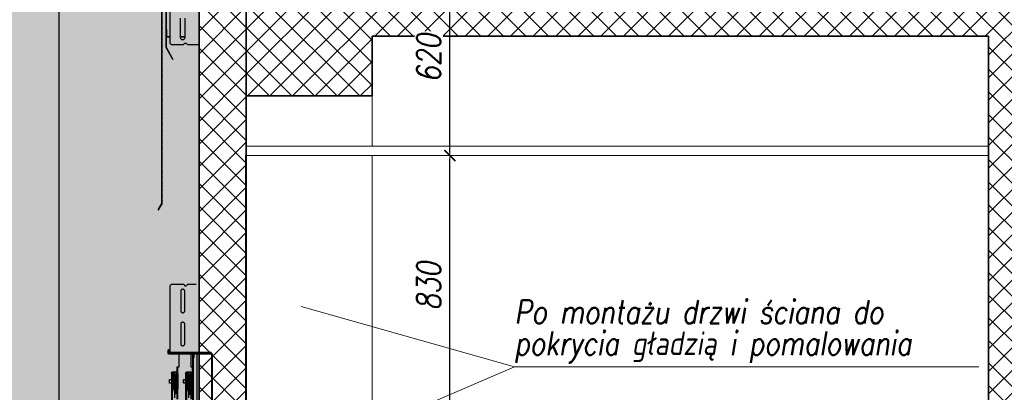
# Model space of a CAD drawing. Header units: millimetres. Extents: x 558 to 31258, y -5755 to 11028.
# Tile 25 of 58: x 29007 to 29321, y 10043 to 10161. Entities that reach past the tile are written whole.
import ezdxf
from ezdxf.enums import TextEntityAlignment as Align

# ---------------------------------------------------------------- set-up
doc = ezdxf.new("R2010")
doc.units = ezdxf.units.MM
doc.layers.add('K_Dzwig', color=10, linetype='Continuous')
for name, color, linetype, lineweight in [('K_Grube', 4, 'Continuous', 35), ('K_Grube_projektowane', 10, 'Continuous', 40), ('K_Kreskowanie', 8, 'Continuous', 5), ('K_Opis_zmienny', 2, 'Continuous', 13), ('K_Widokowe', 6, 'Continuous', 13), ('K_Wyburzenia', 8, 'Continuous', 5), ('K_Wymiarowanie', 84, 'Continuous', 13)]:
    doc.layers.add(name, color=color, linetype=linetype, lineweight=lineweight)
doc.styles.add('Zwykły 50', font='romans.shx', dxfattribs={"width": 0.8, "oblique": 10, "height": 7.5})
doc.dimstyles.new('Skala_50', dxfattribs={"dimtxt": 7.5, "dimasz": 1, "dimexe": 1.25, "dimexo": 0.625, "dimgap": 3, "dimtad": 1, "dimdec": 1, "dimlfac": 10, "dimrnd": 0.5, "dimdsep": 46, "dimtxsty": 'Zwykły 50', "dimblk": 'Wymiar', "dimcen": 2.5, "dimse1": 1, "dimse2": 1, "dimazin": 0, "dimtfac": 1, "dimtdec": 1, "dimtix": 1, "dimtmove": 0, "dimatfit": 3, "dimfxl": 1, "dimtfill": 1, "dimarcsym": 0})
pattern_1 = [(45, (-181.491, 0), (-3.59210245, 3.59210245), []), (135, (-181.491, 0), (-3.59210245, -3.59210245), [])]

# ---------------------------------------------------------------- blocks, each defined once
blk = doc.blocks.new('hbrt')
at = {"layer": 'K_Dzwig'}
for p, q in [((18820.32, -20096.09), (18823.12, -20096.09)), ((18823.52, -20096.49), (18823.12, -20096.09)), ((18824.32, -20096.09), (18823.92, -20096.49)), ((18824.32, -20096.09), (18828.32, -20096.09)), ((18828.72, -20096.49), (18828.32, -20096.09)), ((18823.92, -20096.49), (18823.52, -20096.49)), ((18823.97, -20104.44), (18823.97, -20098.24)), ((18825.27, -20098.24), (18825.27, -20104.44)), ((18828.72, -20096.49), (18828.72, -20117.67)), ((18823.97, -20114.94), (18823.97, -20108.74)), ((18825.27, -20108.74), (18825.27, -20114.94)), ((18819.44, -20114.14), (18819.44, -20117.67)), ((18815.37, -20118.09), (18821.07, -20118.09)), ((18815.62, -20118.09), (18815.62, -20117.69)), ((18815.62, -20117.69), (18816.02, -20117.69)), ((18815.65, -20117.67), (18828.72, -20117.67)), ((18816.02, -20117.69), (18816.02, -20118.09)), ((18819.12, -20117.69), (18816.02, -20117.69)), ((18817.89, -20118.29), (18817.89, -20118.14)), ((18819.12, -20118.09), (18819.12, -20117.69)), ((18819.12, -20117.69), (18819.52, -20117.69)), ((18819.52, -20117.69), (18819.92, -20117.69)), ((18819.92, -20117.69), (18820.32, -20117.69)), ((18820.32, -20117.69), (18820.32, -20118.09)), ((18823.12, -20117.69), (18820.32, -20117.69)), ((18821.07, -20118.09), (18821.42, -20118.09)), ((18821.1, -20118.09), (18821.1, -20118.09)), ((18821.22, -20118.24), (18821.22, -20118.09)), ((18821.42, -20118.09), (18829.02, -20118.09)), ((18823.12, -20118.09), (18823.12, -20117.69)), ((18823.12, -20117.69), (18823.52, -20117.69)), ((18823.52, -20117.69), (18823.92, -20117.69)), ((18823.92, -20117.69), (18824.32, -20117.69)), ((18824.32, -20117.69), (18824.32, -20118.09)), ((18828.32, -20117.69), (18824.32, -20117.69)), ((18828.32, -20118.09), (18828.32, -20117.69)), ((18828.32, -20117.69), (18828.72, -20117.69)), ((18828.72, -20117.69), (18828.72, -20118.09)), ((18829.02, -20116.89), (18829.22, -20116.89)), ((18829.02, -20118.09), (18829.02, -20116.89)), ((18829.22, -20118.09), (18829.22, -20116.89)), ((18815.22, -20138.94), (18815.22, -20118.24)), ((18815.37, -20118.24), (18821.07, -20118.24)), ((18815.37, -20138.94), (18815.37, -20118.24)), ((18815.37, -20138.89), (18815.37, -20118.29)), ((18815.37, -20118.29), (18820.17, -20118.29)), ((18820.17, -20118.29), (18820.17, -20138.89)), ((18821.07, -20118.24), (18821.07, -20119.39)), ((18821.22, -20119.39), (18821.07, -20119.39)), ((18821.22, -20118.24), (18821.22, -20119.39)), ((18821.22, -20136.19), (18821.22, -20118.29)), ((18821.42, -20118.29), (18829.02, -20118.29)), ((18821.42, -20136.19), (18821.42, -20118.29)), ((18822.02, -20118.29), (18822.02, -20122.29)), ((18825.82, -20122.29), (18825.82, -20118.29)), ((18821.62, -20122.29), (18821.42, -20122.29)), ((18821.42, -20122.59), (18821.62, -20122.59)), ((18821.62, -20122.29), (18821.62, -20122.59)), ((18821.67, -20122.29), (18821.62, -20122.29)), ((18821.62, -20122.59), (18821.62, -20132.29)), ((18821.67, -20122.29), (18821.67, -20132.59)), ((18822.02, -20122.29), (18821.67, -20122.29)), ((18821.94, -20124.29), (18821.94, -20123.99)), ((18821.94, -20123.99), (18822.94, -20123.99)), ((18821.94, -20124.29), (18822.94, -20124.29)), ((18822.94, -20123.99), (18822.94, -20124.29)), ((18822.94, -20123.99), (18823.44, -20123.99)), ((18822.94, -20124.29), (18823.44, -20124.29)), ((18823.44, -20124.29), (18823.44, -20136.74)), ((18823.74, -20124.29), (18823.74, -20136.74)), ((18826.17, -20122.29), (18825.82, -20122.29)), ((18826.17, -20132.59), (18826.17, -20122.29)), ((18826.17, -20122.29), (18826.22, -20122.29)), ((18826.42, -20122.29), (18826.22, -20122.29)), ((18826.22, -20122.59), (18826.22, -20122.29)), ((18826.22, -20124.53), (18826.22, -20122.59)), ((18826.22, -20122.59), (18826.42, -20122.59)), ((18826.42, -20122.59), (18826.42, -20122.29)), ((18826.42, -20124.51), (18826.42, -20122.59)), ((18826.44, -20124.29), (18826.44, -20123.99)), ((18826.44, -20123.99), (18827.94, -20123.99)), ((18826.44, -20124.29), (18827.94, -20124.29)), ((18827.94, -20124.29), (18827.94, -20137.54)), ((18828.24, -20124.29), (18828.24, -20137.54)), ((18821.76, -20124.49), (18821.71, -20124.54)), ((18821.71, -20124.54), (18821.71, -20129.24)), ((18821.91, -20124.49), (18821.76, -20124.49)), ((18821.76, -20129.29), (18821.76, -20124.49)), ((18822.15, -20124.73), (18821.91, -20124.49)), ((18821.91, -20129.29), (18821.91, -20124.49)), ((18822.15, -20129.05), (18822.15, -20124.73)), ((18822.92, -20124.49), (18822.68, -20124.73)), ((18822.68, -20124.73), (18822.68, -20129.05)), ((18823.06, -20124.49), (18822.92, -20124.49)), ((18822.92, -20129.29), (18822.92, -20124.49)), ((18823.11, -20124.54), (18823.06, -20124.49)), ((18823.06, -20129.29), (18823.06, -20124.49)), ((18823.11, -20126.89), (18823.11, -20124.54)), ((18823.44, -20125.17), (18823.11, -20125.5)), ((18823.11, -20129.24), (18823.11, -20126.89)), ((18824.29, -20126.29), (18823.74, -20126.29)), ((18823.74, -20127.49), (18824.29, -20127.49)), ((18824.39, -20126.39), (18824.29, -20126.29)), ((18824.29, -20127.49), (18824.29, -20126.29)), ((18824.29, -20127.49), (18824.39, -20127.39)), ((18824.39, -20126.89), (18824.39, -20126.39)), ((18824.39, -20127.39), (18824.39, -20126.89)), ((18826.26, -20124.49), (18826.21, -20124.54)), ((18826.21, -20124.54), (18826.21, -20129.24)), ((18826.41, -20124.49), (18826.26, -20124.49)), ((18826.26, -20124.49), (18826.26, -20129.29)), ((18826.65, -20124.73), (18826.41, -20124.49)), ((18826.41, -20124.49), (18826.41, -20129.29)), ((18826.65, -20129.05), (18826.65, -20124.73)), ((18827.42, -20124.49), (18827.18, -20124.73)), ((18827.18, -20124.73), (18827.18, -20129.05)), ((18827.56, -20124.49), (18827.42, -20124.49)), ((18827.42, -20124.49), (18827.42, -20129.29)), ((18827.61, -20124.54), (18827.56, -20124.49)), ((18827.56, -20124.49), (18827.56, -20129.29)), ((18827.61, -20124.54), (18827.61, -20126.89)), ((18827.94, -20125.17), (18827.61, -20125.5)), ((18827.61, -20126.89), (18827.61, -20129.24)), ((18828.79, -20126.29), (18828.24, -20126.29)), ((18828.24, -20127.49), (18828.79, -20127.49)), ((18828.89, -20126.39), (18828.79, -20126.29)), ((18828.79, -20127.49), (18828.79, -20126.29)), ((18828.79, -20127.49), (18828.89, -20127.39)), ((18828.89, -20126.89), (18828.89, -20126.39)), ((18828.89, -20127.39), (18828.89, -20126.89)), ((18821.71, -20129.24), (18821.76, -20129.29)), ((18821.76, -20129.29), (18821.91, -20129.29)), ((18821.91, -20129.29), (18822.15, -20129.05)), ((18821.92, -20132.59), (18821.92, -20129.59)), ((18821.92, -20129.91), (18822.72, -20130.71)), ((18821.92, -20130.36), (18822.72, -20131.16)), ((18821.94, -20129.47), (18822.72, -20130.26)), ((18822.11, -20129.2), (18822.81, -20129.9)), ((18822.45, -20129.09), (18822.92, -20129.56)), ((18822.68, -20129.05), (18822.92, -20129.29)), ((18822.72, -20132.19), (18822.72, -20129.99)), ((18822.92, -20129.29), (18823.06, -20129.29)), ((18823.06, -20129.29), (18823.11, -20129.24)), ((18823.11, -20128.28), (18823.44, -20128.61)), ((18826.21, -20129.24), (18826.26, -20129.29)), ((18826.22, -20132.29), (18826.22, -20129.25)), ((18826.26, -20129.29), (18826.41, -20129.29)), ((18826.41, -20129.29), (18826.65, -20129.05)), ((18826.42, -20129.59), (18826.42, -20129.28)), ((18826.42, -20132.59), (18826.42, -20129.59)), ((18826.42, -20129.91), (18827.22, -20130.71)), ((18826.42, -20130.36), (18827.22, -20131.16)), ((18826.44, -20129.48), (18827.22, -20130.26)), ((18826.61, -20129.2), (18827.31, -20129.9)), ((18826.95, -20129.09), (18827.42, -20129.56)), ((18827.18, -20129.05), (18827.42, -20129.29)), ((18827.22, -20129.99), (18827.22, -20132.19)), ((18827.42, -20129.29), (18827.56, -20129.29)), ((18827.56, -20129.29), (18827.61, -20129.24)), ((18827.61, -20128.28), (18827.94, -20128.61)), ((18829.82, -20370.69), (18829.82, -20344.19)), ((18829.92, -20370.69), (18829.92, -20344.19)), ((18828.75, -20348.22), (18828.75, -20369.39)), ((18824, -20361.44), (18824, -20367.64)), ((18825.3, -20367.64), (18825.3, -20361.44)), ((18829.67, -20364.99), (18829.82, -20364.99)), ((18829.67, -20367.34), (18829.67, -20364.99)), ((18824, -20367.34), (18825.3, -20367.34)), ((18824, -20367.49), (18825.3, -20367.49)), ((18828.75, -20367.34), (18829.67, -20367.34)), ((18828.75, -20367.49), (18829.67, -20367.49)), ((18823.15, -20369.79), (18819.44, -20369.79)), ((18823.55, -20369.39), (18823.15, -20369.79)), ((18823.95, -20369.39), (18823.55, -20369.39)), ((18824.35, -20369.79), (18823.95, -20369.39)), ((18828.35, -20369.79), (18824.35, -20369.79)), ((18827.74, -20374.45), (18829.82, -20370.69)), ((18827.82, -20374.5), (18829.91, -20370.74)), ((18828.75, -20369.39), (18828.35, -20369.79)), ((18827.74, -20374.45), (18827.82, -20374.5))]:
    blk.add_line(p, q, dxfattribs=at)
for centre, radius, start, end in [((18815.37, -20118.24), 0.15, 90, 180), ((18821.07, -20118.24), 0.15, 0, 90), ((18821.42, -20118.29), 0.2, 90, 180), ((18829.02, -20118.09), 0.2, 270, 0), ((18821.07, -20118.24), 0.0001, 0, 90), ((18823.44, -20124.29), 0.3, 0, 90), ((18827.94, -20124.29), 0.3, 0, 90), ((18822.41, -20124.47), 0.375, 225, 315), ((18826.91, -20124.47), 0.375, 225, 315), ((18822.42, -20129.59), 0.5, 306.8699, 180), ((18822.41, -20129.32), 0.375, 45, 135), ((18826.92, -20129.59), 0.5, 306.8699, 180), ((18826.91, -20129.32), 0.375, 45, 135), ((18824.65, -20367.64), 0.65, 180, 0), ((18829.67, -20367.34), 0.15, 270, 0), ((18829.82, -20370.69), 0.1, 331, 0)]:
    blk.add_arc(centre, radius, start, end, dxfattribs=at)
for points in [[(18823.97, -20098.24), (18823.98, -20098.16), (18824, -20097.99), (18824.15, -20097.77), (18824.37, -20097.62), (18824.62, -20097.57), (18824.88, -20097.62), (18825.09, -20097.77), (18825.24, -20097.99), (18825.26, -20098.16), (18825.27, -20098.24)], [(18825.27, -20104.44), (18825.26, -20104.53), (18825.24, -20104.7), (18825.09, -20104.91), (18824.88, -20105.06), (18824.62, -20105.11), (18824.37, -20105.06), (18824.15, -20104.91), (18824, -20104.7), (18823.98, -20104.53), (18823.97, -20104.44)], [(18823.97, -20108.74), (18823.98, -20108.66), (18824, -20108.49), (18824.15, -20108.27), (18824.37, -20108.12), (18824.62, -20108.07), (18824.88, -20108.12), (18825.09, -20108.27), (18825.24, -20108.49), (18825.26, -20108.66), (18825.27, -20108.74)], [(18825.27, -20114.94), (18825.26, -20115.03), (18825.24, -20115.2), (18825.09, -20115.41), (18824.88, -20115.56), (18824.62, -20115.61), (18824.37, -20115.56), (18824.15, -20115.41), (18824, -20115.2), (18823.98, -20115.03), (18823.97, -20114.94)], [(18828.72, -20117.69), (18828.72, -20117.69), (18828.72, -20117.69), (18828.72, -20117.68), (18828.72, -20117.68), (18828.72, -20117.67), (18828.72, -20117.67)]]:
    blk.add_open_spline(points, degree=3, dxfattribs=at)
blk = doc.blocks.new('vuty')
at = {"layer": 'K_Dzwig'}
for p, q in [((17911.69, -19530.36), (17911.69, -19455.44)), ((17911.84, -19530.36), (17911.84, -19455.44)), ((17911.84, -19472.08), (17911.69, -19472.23)), ((17911.84, -19472.53), (17911.69, -19472.68)), ((17911.84, -19472.98), (17911.69, -19473.13)), ((17911.84, -19473.43), (17911.69, -19473.58)), ((17911.84, -19473.88), (17911.69, -19474.03)), ((17911.84, -19474.33), (17911.69, -19474.48)), ((17911.84, -19474.77), (17911.69, -19474.92)), ((17911.84, -19475.22), (17911.69, -19475.37)), ((17911.84, -19475.67), (17911.69, -19475.82)), ((17911.84, -19476.12), (17911.69, -19476.27)), ((17911.84, -19476.57), (17911.69, -19476.72)), ((17911.84, -19477.02), (17911.69, -19477.17)), ((17911.84, -19477.47), (17911.69, -19477.62)), ((17911.84, -19477.92), (17911.69, -19478.07)), ((17911.84, -19478.37), (17911.69, -19478.52)), ((17911.84, -19478.82), (17911.69, -19478.97)), ((17911.84, -19479.26), (17911.69, -19479.41)), ((17911.84, -19479.71), (17911.69, -19479.86)), ((17911.84, -19480.16), (17911.69, -19480.31)), ((17911.84, -19480.61), (17911.69, -19480.76)), ((17911.84, -19481.06), (17911.69, -19481.21)), ((17911.84, -19481.51), (17911.69, -19481.66)), ((17911.84, -19481.96), (17911.69, -19482.11)), ((17911.84, -19482.41), (17911.69, -19482.56)), ((17911.84, -19482.86), (17911.69, -19483.01)), ((17911.84, -19483.31), (17911.69, -19483.46)), ((17911.84, -19483.75), (17911.69, -19483.9)), ((17911.84, -19484.2), (17911.69, -19484.35)), ((17911.84, -19484.65), (17911.69, -19484.8)), ((17911.84, -19485.1), (17911.69, -19485.25)), ((17911.84, -19485.55), (17911.69, -19485.7)), ((17911.84, -19486), (17911.69, -19486.15)), ((17911.84, -19486.45), (17911.69, -19486.6)), ((17911.84, -19486.9), (17911.69, -19487.05)), ((17911.84, -19487.35), (17911.69, -19487.5)), ((17911.84, -19487.8), (17911.69, -19487.95)), ((17911.84, -19488.24), (17911.69, -19488.39)), ((17911.84, -19488.69), (17911.69, -19488.84)), ((17911.84, -19489.14), (17911.69, -19489.29)), ((17911.84, -19489.59), (17911.69, -19489.74)), ((17911.84, -19490.04), (17911.69, -19490.19)), ((17911.84, -19490.49), (17911.69, -19490.64)), ((17911.84, -19490.94), (17911.69, -19491.09)), ((17911.84, -19491.39), (17911.69, -19491.54)), ((17911.84, -19491.84), (17911.69, -19491.99)), ((17911.84, -19492.29), (17911.69, -19492.44)), ((17911.84, -19492.73), (17911.69, -19492.88)), ((17911.84, -19493.18), (17911.69, -19493.33)), ((17911.84, -19493.63), (17911.69, -19493.78)), ((17911.84, -19494.08), (17911.69, -19494.23)), ((17911.84, -19494.53), (17911.69, -19494.68)), ((17911.84, -19494.98), (17911.69, -19495.13)), ((17911.84, -19495.43), (17911.69, -19495.58)), ((17911.84, -19495.88), (17911.69, -19496.03)), ((17911.84, -19496.33), (17911.69, -19496.48)), ((17911.84, -19496.78), (17911.69, -19496.93)), ((17911.84, -19497.22), (17911.69, -19497.37)), ((17911.84, -19497.67), (17911.69, -19497.82)), ((17911.84, -19498.12), (17911.69, -19498.27)), ((17911.84, -19498.57), (17911.69, -19498.72)), ((17911.84, -19499.02), (17911.69, -19499.17)), ((17911.84, -19499.47), (17911.69, -19499.62)), ((17911.84, -19499.92), (17911.69, -19500.07)), ((17911.84, -19500.37), (17911.69, -19500.52)), ((17911.84, -19500.82), (17911.69, -19500.97)), ((17911.84, -19501.27), (17911.69, -19501.42)), ((17911.84, -19501.71), (17911.69, -19501.86)), ((17911.84, -19502.16), (17911.69, -19502.31)), ((17911.84, -19502.61), (17911.69, -19502.76)), ((17911.84, -19503.06), (17911.69, -19503.21)), ((17911.84, -19503.51), (17911.69, -19503.66)), ((17911.84, -19503.96), (17911.69, -19504.11)), ((17911.84, -19504.41), (17911.69, -19504.56)), ((17911.84, -19504.86), (17911.69, -19505.01)), ((17911.84, -19505.31), (17911.69, -19505.46)), ((17911.84, -19505.76), (17911.69, -19505.91)), ((17911.84, -19506.21), (17911.69, -19506.36)), ((17911.84, -19506.65), (17911.69, -19506.8)), ((17911.84, -19507.1), (17911.69, -19507.25)), ((17911.84, -19507.55), (17911.69, -19507.7)), ((17911.84, -19508), (17911.69, -19508.15)), ((17911.84, -19508.45), (17911.69, -19508.6)), ((17911.84, -19508.9), (17911.69, -19509.05)), ((17911.84, -19509.35), (17911.69, -19509.5)), ((17911.84, -19509.8), (17911.69, -19509.95)), ((17911.84, -19510.25), (17911.69, -19510.4)), ((17911.84, -19510.7), (17911.69, -19510.85)), ((17911.84, -19511.14), (17911.69, -19511.29)), ((17911.84, -19511.59), (17911.69, -19511.74)), ((17911.84, -19512.04), (17911.69, -19512.19)), ((17911.84, -19512.49), (17911.69, -19512.64)), ((17911.84, -19512.94), (17911.69, -19513.09)), ((17911.84, -19513.39), (17911.69, -19513.54)), ((17911.84, -19513.84), (17911.69, -19513.99)), ((17911.84, -19514.29), (17911.69, -19514.44)), ((17911.84, -19514.74), (17911.69, -19514.89)), ((17911.84, -19515.19), (17911.69, -19515.34)), ((17911.84, -19515.63), (17911.69, -19515.78)), ((17911.84, -19516.08), (17911.69, -19516.23)), ((17911.84, -19516.53), (17911.69, -19516.68)), ((17911.84, -19516.98), (17911.69, -19517.13)), ((17911.84, -19517.43), (17911.69, -19517.58)), ((17911.84, -19517.88), (17911.69, -19518.03)), ((17911.84, -19518.33), (17911.69, -19518.48)), ((17911.84, -19518.78), (17911.69, -19518.93)), ((17911.84, -19519.23), (17911.69, -19519.38)), ((17911.84, -19519.68), (17911.69, -19519.83)), ((17911.84, -19520.12), (17911.69, -19520.27)), ((17911.84, -19520.57), (17911.69, -19520.72)), ((17911.84, -19521.02), (17911.69, -19521.17)), ((17911.84, -19521.47), (17911.69, -19521.62)), ((17911.84, -19521.92), (17911.69, -19522.07)), ((17911.84, -19522.37), (17911.69, -19522.52)), ((17911.84, -19522.82), (17911.69, -19522.97)), ((17911.84, -19523.27), (17911.69, -19523.42)), ((17911.84, -19523.72), (17911.69, -19523.87)), ((17911.84, -19524.17), (17911.69, -19524.32)), ((17911.84, -19524.61), (17911.69, -19524.76)), ((17911.84, -19525.06), (17911.69, -19525.21)), ((17911.84, -19525.51), (17911.69, -19525.66)), ((17911.84, -19525.96), (17911.69, -19526.11)), ((17911.84, -19526.41), (17911.69, -19526.56)), ((17911.84, -19526.86), (17911.69, -19527.01)), ((17911.84, -19527.31), (17911.69, -19527.46)), ((17911.84, -19527.76), (17911.69, -19527.91)), ((17911.84, -19528.21), (17911.69, -19528.36)), ((17911.84, -19528.66), (17911.69, -19528.81)), ((17911.84, -19529.1), (17911.69, -19529.25)), ((17911.84, -19529.55), (17911.69, -19529.7)), ((17910.56, -19532.37), (17911.67, -19530.43)), ((17910.56, -19532.37), (17910.69, -19532.44)), ((17910.69, -19532.44), (17911.8, -19530.51)), ((17911.21, -19531.53), (17910.8, -19531.94)), ((17911.82, -19530.47), (17911.41, -19530.88)), ((17911.84, -19530), (17911.69, -19530.15))]:
    blk.add_line(p, q, dxfattribs=at)
for radius in [0.15, 0.3]:
    blk.add_arc((17911.54, -19530.36), radius, 330, 0, dxfattribs=at)
blk = doc.blocks.new('Wymiar')
for p, q in [((0, -5), (0, 5)), ((-3.75, 0), (3.75, 0))]:
    blk.add_line(p, q)
at = {"const_width": 0.5}
blk.add_lwpolyline([(-1.77, -1.77), (1.77, 1.77)], dxfattribs=at)
blk = doc.blocks.new('*D821')
at = {"layer": 'Defpoints', "color": 0}
for p in [(29020.09, 10180), (29069.52, 10180), (29079.52, 9830)]:
    blk.add_point(p, dxfattribs=at)
at = {"layer": 'K_Wymiarowanie', "color": 0, "lineweight": -2, "ltscale": 5}
blk.add_line((29020.09, 9831), (29020.09, 10179), dxfattribs=at)
at = {"layer": 'K_Wymiarowanie', "color": 0, "linetype": 'ByBlock', "lineweight": -2}
for p, rotation in [((29020.09, 10180), 90), ((29020.09, 9830), 270)]:
    blk.add_blockref('Wymiar', p, dxfattribs=dict(at, rotation=rotation))
at = {"layer": 'K_Wymiarowanie', "color": 0, "ltscale": 5, "insert": (29013.34, 10005), "char_height": 7.5, "attachment_point": 5, "rotation": 90, "style": 'Zwykły 50', "bg_fill": 3, "box_fill_scale": 1.1, "bg_fill_color": 256, "bg_fill_true_color": 13158600, "bg_fill_transparency": 0}
blk.add_mtext('3500', dxfattribs=at)
blk = doc.blocks.new('*D830')
at = {"layer": 'Defpoints', "color": 0}
for p in [(29129.64, 10118), (29144.28, 10118), (29079.52, 10035)]:
    blk.add_point(p, dxfattribs=at)
at = {"layer": 'K_Wymiarowanie', "color": 0, "lineweight": -2, "ltscale": 5}
blk.add_line((29144.28, 10036), (29144.28, 10117), dxfattribs=at)
at = {"layer": 'K_Wymiarowanie', "color": 0, "linetype": 'ByBlock', "lineweight": -2}
for p, rotation in [((29144.28, 10118), 90), ((29144.28, 10035), 270)]:
    blk.add_blockref('Wymiar', p, dxfattribs=dict(at, rotation=rotation))
at = {"layer": 'K_Wymiarowanie', "color": 0, "ltscale": 5, "insert": (29137.53, 10076.5), "char_height": 7.5, "attachment_point": 5, "rotation": 90, "style": 'Zwykły 50', "bg_fill": 3, "box_fill_scale": 1.1, "bg_fill_color": 256, "bg_fill_true_color": 13158600, "bg_fill_transparency": 0}
blk.add_mtext('830', dxfattribs=at)
blk = doc.blocks.new('*D831')
at = {"layer": 'Defpoints', "color": 0}
for p in [(29129.64, 10180), (29144.28, 10180), (29129.64, 10118)]:
    blk.add_point(p, dxfattribs=at)
at = {"layer": 'K_Wymiarowanie', "color": 0, "lineweight": -2, "ltscale": 5}
blk.add_line((29144.28, 10119), (29144.28, 10179), dxfattribs=at)
at = {"layer": 'K_Wymiarowanie', "color": 0, "linetype": 'ByBlock', "lineweight": -2}
for p, rotation in [((29144.28, 10180), 90), ((29144.28, 10118), 270)]:
    blk.add_blockref('Wymiar', p, dxfattribs=dict(at, rotation=rotation))
at = {"layer": 'K_Wymiarowanie', "color": 0, "ltscale": 5, "insert": (29137.53, 10149), "char_height": 7.5, "attachment_point": 5, "rotation": 90, "style": 'Zwykły 50', "bg_fill": 3, "box_fill_scale": 1.1, "bg_fill_color": 256, "bg_fill_true_color": 13158600, "bg_fill_transparency": 0}
blk.add_mtext('620', dxfattribs=at)

msp = doc.modelspace()

# ---------------------------------------------------------------- hatches: boundary and pattern name
at = {"layer": 'K_Kreskowanie', "ltscale": 5}
h = msp.add_hatch(dxfattribs=at)
h.set_pattern_fill('ANSI37', color=256, scale=1.6)
h.set_pattern_definition(pattern_1)
h.paths.add_polyline_path([(29116.52, 9802.004), (29405.52, 9802.004), (29405.52, 9830.004), (29325.52, 9830.004), (29325.52, 10156.004), (29405.52, 10156.004), (29405.52, 10180.004), (29315.52, 10180.004), (29315.52, 10507.004), (29405.52, 10507.004), (29405.52, 10527.004), (29079.52, 10527.004), (29079.52, 10484.004), (29119.52, 10484.004), (29119.52, 10507.004), (29305.52, 10507.004), (29305.52, 10180.004), (29079.52, 10180.004), (29079.52, 10137.004), (29119.52, 10137.004), (29119.52, 10156.004), (29315.52, 10156.004), (29315.52, 9830.004), (29079.52, 9830.004), (29079.52, 9787.004), (29116.52, 9787.004), (29116.52, 9802.004)], is_closed=False)
h = msp.add_hatch(dxfattribs=at)
h.set_pattern_fill('ANSI37', color=256, scale=1.6)
h.set_pattern_definition(pattern_1)
h.paths.add_polyline_path([(29079.52, 10180.004), (29069.52, 10180.004), (29069.52, 10175.004), (29064.52, 10175.004), (29064.52, 10035.004), (29079.52, 10035.004), (29079.52, 10180.004)], is_closed=False)
at = {"layer": 'K_Wyburzenia'}
h = msp.add_hatch(dxfattribs=at)
h.set_pattern_fill('AR-CONC', color=256, scale=0.05)
h.set_pattern_definition([(50, (21592.657, 12065.275), (9.1092334, -0.796954), [0.9525, -10.4775]), (355, (21592.657, 12065.275), (-1.762171, 9.552842), [0.762, -8.382029]), (100.45144, (21593.416, 12065.209), (7.347062, 8.755888), [0.8095, -8.904512]), (46.1842, (21592.657, 12067.815), (13.553952, -2.102116), [1.42875, -15.71625]), (96.63556, (21593.787, 12067.64), (11.870207, 12.371306), [1.21425, -13.35678]), (351.18415, (21592.657, 12067.815), (11.870207, 12.371306), [1.142998, -12.572987]), (21, (21593.927, 12067.18), (7.5807196, -5.11326), [0.9525, -10.4775]), (326, (21593.927, 12067.18), (3.090101, 9.209398), [0.762, -8.382]), (71.45145, (21594.559, 12066.754), (10.670821, 4.096138), [0.8095, -8.904497]), (37.5, (21592.6573, 12065.2752), (0.1544302, 4.227752), [0, -8.2804, 0, -8.509, 0, -8.41375]), (7.5, (21592.6573, 12065.275), (3.340983, 5.0090287), [0, -4.8514, 0, -8.0899, 0, -3.20675]), (327.5, (21589.8252, 12065.2752), (6.7795298, -0.2864372), [0, -3.175, 0, -9.906, 0, -13.1445]), (317.5, (21588.555, 12065.275), (7.406459, 1.2713246), [0, -4.1275, 0, -6.5786, 0, -9.3345])])
h.paths.add_polyline_path([(28832.52, 10577.004), (28832.52, 9097.004), (29064.52, 9097.004), (29064.52, 10577.004), (28832.52, 10577.004)], is_closed=False)

# ---------------------------------------------------------------- linework, layer by layer
at = {"layer": 'K_Grube', "ltscale": 5}
for p, q in [((29079.52, 10118.004), (29079.52, 10180.004)), ((29064.52, 10035.004), (29064.52, 10175.004)), ((29119.52, 10137.004), (29119.52, 10156.004)), ((29315.52, 10156.004), (29119.52, 10156.004)), ((29315.52, 9830.004), (29315.52, 10156.004)), ((29119.52, 10137.004), (29079.52, 10137.004))]:
    msp.add_line(p, q, dxfattribs=at)
at = {"layer": 'K_Grube_projektowane'}
msp.add_line((29079.52, 10035.004), (29079.52, 10118.004), dxfattribs=at)
at = {"layer": 'K_Opis_zmienny', "ltscale": 5}
for q in [(29097.02, 10070.004), (29100.919, 10023.425)]:
    msp.add_line((29164.782, 10050.818), q, dxfattribs=at)
at = {"layer": 'K_Opis_zmienny'}
msp.add_line((29164.782, 10050.818), (29312.473, 10050.818), dxfattribs=at)
at = {"layer": 'K_Widokowe', "ltscale": 5}
for p, q in [((29119.52, 10137.004), (29119.52, 10121.004)), ((29315.52, 10121.004), (29079.52, 10121.004)), ((29315.52, 10118.004), (29079.52, 10118.004))]:
    msp.add_line(p, q, dxfattribs=at)
at = {"layer": 'K_Widokowe', "color": 10, "ltscale": 5}
msp.add_line((29119.52, 9940.004), (29119.52, 10118.004), dxfattribs=at)

# ---------------------------------------------------------------- block references
at = {"layer": 'K_Wymiarowanie'}
msp.add_blockref('vuty', (11140.969, 29633.145), dxfattribs=at)
at = {"layer": 'K_Wymiarowanie', "xscale": -1}
for p in [(47883.961, 30523.095), (47883.961, 30173.095)]:
    msp.add_blockref('hbrt', p, dxfattribs=at)

# ---------------------------------------------------------------- texts
at = {"layer": 'K_Opis_zmienny', "style": 'Zwykły 50', "oblique": 10, "width": 0.8}
for s, p in [('Po montażu drzwi ściana do', (29164.782, 10068.318)), ('pokrycia gładzią i pomalowania', (29164.782, 10058.318))]:
    msp.add_text(s, height=7.5, dxfattribs=at).set_placement(p, align=Align.MIDDLE_LEFT)

# ---------------------------------------------------------------- next in the draw order: dimensions: what is measured, and where the dimension line sits
at = {"layer": 'K_Wymiarowanie', "ltscale": 5}
dim = msp.add_linear_dim(base=(29020.089, 10180.004), p1=(29079.52, 9830.004), p2=(29069.52, 10180.004), angle=90, dimstyle='Skala_50', override={"dimtmove": 1}, dxfattribs=at)
dim.commit()
dim.dimension.update_dxf_attribs({"geometry": '*D821', "text_midpoint": (29013.339, 10005.004)})

# ---------------------------------------------------------------- next in the draw order: dimensions: what is measured, and where the dimension line sits
dim = msp.add_linear_dim(base=(29144.282, 10118.004), p1=(29079.52, 10035.004), p2=(29129.638, 10118.004), angle=90, dimstyle='Skala_50', override={"dimtmove": 1}, dxfattribs=at)
dim.commit()
dim.dimension.update_dxf_attribs({"geometry": '*D830', "text_midpoint": (29137.532, 10076.504)})

# ---------------------------------------------------------------- next in the draw order: dimensions: what is measured, and where the dimension line sits
dim = msp.add_linear_dim(base=(29144.282, 10180.004), p1=(29129.638, 10118.004), p2=(29129.638, 10180.004), angle=90, dimstyle='Skala_50', override={"dimtmove": 1}, dxfattribs=at)
dim.commit()
dim.dimension.update_dxf_attribs({"geometry": '*D831', "text_midpoint": (29137.532, 10149.004)})

doc.saveas('drawing.dxf')
